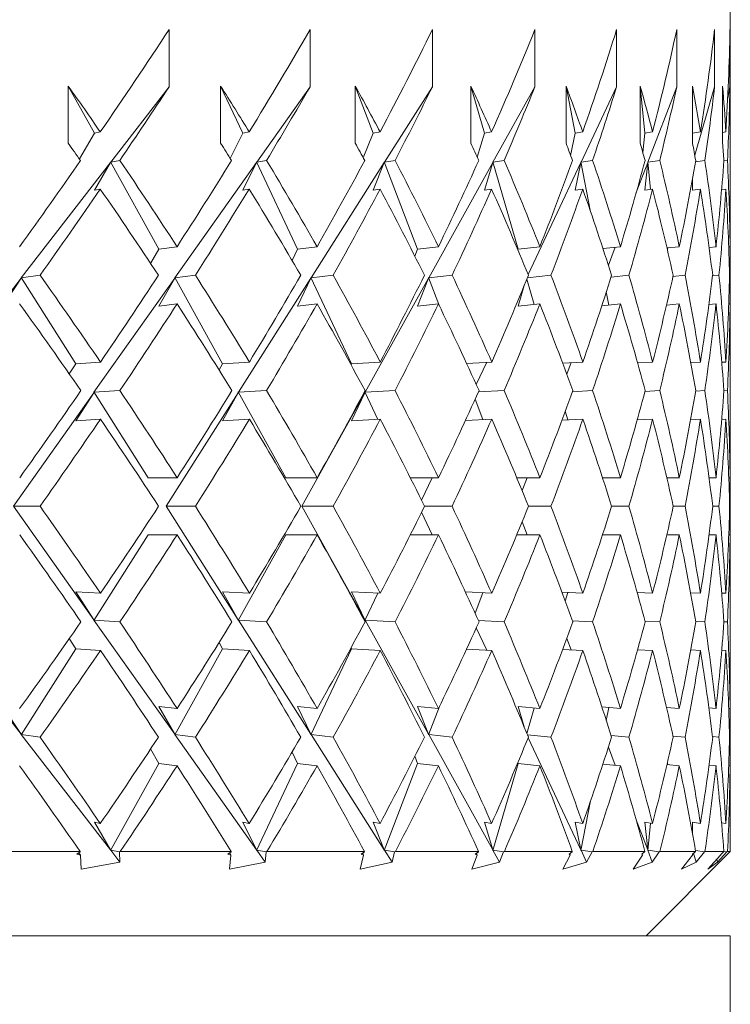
# Model space of a CAD drawing. Header units: inches. Extents: x 1.5 to 18.4, y 1.4 to 15.2.
# Tile 21 of 35: x 11.861 to 12.124, y 9.438 to 9.804. Entities that reach past the tile are written whole.
import ezdxf

# ---------------------------------------------------------------- set-up
doc = ezdxf.new("R2010")
doc.units = ezdxf.units.IN
doc.header["$MEASUREMENT"] = 0

msp = doc.modelspace()

# ---------------------------------------------------------------- linework, layer by layer
at = {"color": 7, "linetype": 'Continuous', "lineweight": 15}
for p, q in [((12.12446, 9.73011), (12.12446, 9.80757)), ((11.91618, 9.80024), (11.91618, 9.77903)), ((11.96851, 9.80024), (11.96851, 9.77903)), ((12.01392, 9.80024), (12.01392, 9.77903)), ((12.05196, 9.80024), (12.05196, 9.77903)), ((12.08228, 9.80024), (12.08228, 9.77903)), ((12.10458, 9.80024), (12.10458, 9.77903)), ((12.11864, 9.80024), (12.11864, 9.77903)), ((12.12433, 9.80024), (12.12433, 9.77903)), ((11.87874, 9.75807), (11.87874, 9.77928)), ((11.87874, 9.77928), (11.88844, 9.76181)), ((11.91618, 9.77903), (11.8945, 9.75098)), ((11.9353, 9.75807), (11.9353, 9.77928)), ((11.9353, 9.77928), (11.94354, 9.76181)), ((11.96851, 9.77903), (11.94868, 9.75098)), ((11.98526, 9.75807), (11.98526, 9.77928)), ((11.98526, 9.77928), (11.99194, 9.76181)), ((12.01392, 9.77903), (11.99612, 9.75098)), ((12.02813, 9.75807), (12.02813, 9.77928)), ((12.02813, 9.77928), (12.0332, 9.76181)), ((12.05196, 9.77903), (12.03638, 9.75098)), ((12.0635, 9.75807), (12.0635, 9.77928)), ((12.0635, 9.77928), (12.06691, 9.76181)), ((12.08228, 9.77903), (12.06906, 9.75098)), ((12.09103, 9.75807), (12.09103, 9.77928)), ((12.09103, 9.77928), (12.09274, 9.76181)), ((12.10458, 9.77903), (12.09384, 9.75098)), ((12.11046, 9.75807), (12.11046, 9.77928)), ((12.11864, 9.77903), (12.11125, 9.7536)), ((12.12159, 9.75807), (12.12159, 9.77928)), ((12.12433, 9.77903), (12.1235, 9.77481)), ((11.88844, 9.76181), (11.88286, 9.7522)), ((11.88844, 9.76181), (11.89063, 9.76225)), ((11.94354, 9.76181), (11.93888, 9.75237)), ((11.94354, 9.76181), (11.9459, 9.76225)), ((11.99194, 9.76181), (11.98825, 9.75259)), ((11.99194, 9.76181), (11.99447, 9.76225)), ((12.0332, 9.76181), (12.0305, 9.75292)), ((12.0332, 9.76181), (12.03586, 9.76225)), ((12.06691, 9.76181), (12.0652, 9.75346)), ((12.06691, 9.76181), (12.06968, 9.76225)), ((12.09274, 9.76181), (12.092, 9.75456)), ((12.09274, 9.76181), (12.0956, 9.76225)), ((12.11046, 9.76181), (12.11337, 9.76225)), ((12.12282, 9.76225), (12.12159, 9.76207)), ((11.8944, 9.75085), (11.86132, 9.70806)), ((11.88844, 9.7406), (11.8944, 9.75085)), ((11.8944, 9.7511), (11.8945, 9.75098)), ((11.8944, 9.7511), (11.8944, 9.75085)), ((11.8944, 9.7511), (11.91236, 9.71877)), ((11.89787, 9.75165), (11.8945, 9.75098)), ((11.94858, 9.75085), (11.91833, 9.70806)), ((11.94354, 9.7406), (11.94858, 9.75085)), ((11.94858, 9.7511), (11.94868, 9.75098)), ((11.94858, 9.7511), (11.94858, 9.75085)), ((11.94858, 9.7511), (11.96383, 9.71877)), ((11.95234, 9.75165), (11.94868, 9.75098)), ((11.99604, 9.75085), (11.9689, 9.70806)), ((11.99194, 9.7406), (11.99604, 9.75085)), ((11.99604, 9.7511), (11.99612, 9.75098)), ((11.99604, 9.7511), (11.99604, 9.75085)), ((11.99604, 9.7511), (12.00841, 9.71877)), ((12.00003, 9.75165), (11.99612, 9.75098)), ((12.03631, 9.75085), (12.01253, 9.70806)), ((12.0332, 9.7406), (12.03631, 9.75085)), ((12.03631, 9.7511), (12.03638, 9.75098)), ((12.03631, 9.7511), (12.03631, 9.75085)), ((12.03631, 9.7511), (12.04569, 9.71877)), ((12.0405, 9.75165), (12.03638, 9.75098)), ((12.069, 9.75085), (12.04939, 9.70927)), ((12.06691, 9.7406), (12.069, 9.75085)), ((12.069, 9.7511), (12.06906, 9.75098)), ((12.069, 9.7511), (12.069, 9.75085)), ((12.069, 9.7511), (12.0726, 9.73263)), ((12.07335, 9.75165), (12.06906, 9.75098)), ((12.09379, 9.75085), (12.08953, 9.73972)), ((12.09274, 9.7406), (12.09379, 9.75085)), ((12.09379, 9.7511), (12.09384, 9.75098)), ((12.09379, 9.7511), (12.09379, 9.75085)), ((12.09379, 9.7511), (12.09479, 9.74091)), ((12.09826, 9.75165), (12.09384, 9.75098)), ((12.115, 9.75165), (12.11152, 9.75113)), ((12.12208, 9.75145), (12.12341, 9.75165)), ((12.11046, 9.7406), (12.11046, 9.7451)), ((11.88844, 9.7406), (11.89063, 9.74103)), ((11.94354, 9.7406), (11.9459, 9.74103)), ((11.99194, 9.7406), (11.99447, 9.74103)), ((12.0332, 9.7406), (12.03586, 9.74103)), ((12.06691, 9.7406), (12.06968, 9.74103)), ((12.09274, 9.7406), (12.0956, 9.74103)), ((12.11046, 9.7406), (12.11337, 9.74103)), ((12.12282, 9.74103), (12.12123, 9.7408)), ((11.91236, 9.71877), (11.90931, 9.71338)), ((11.91236, 9.71877), (11.91911, 9.71962)), ((11.96383, 9.71877), (11.96179, 9.71452)), ((11.96383, 9.71877), (11.97109, 9.71962)), ((12.00841, 9.71877), (12.00737, 9.7161)), ((12.00841, 9.71877), (12.01612, 9.71962)), ((12.04569, 9.71877), (12.0456, 9.71845)), ((12.04569, 9.71877), (12.05376, 9.71962)), ((12.07718, 9.71896), (12.08366, 9.71962)), ((12.08177, 9.71943), (12.0792, 9.71272)), ((12.10096, 9.71917), (12.10553, 9.71962)), ((12.10127, 9.7192), (12.10109, 9.71859)), ((12.11657, 9.71937), (12.11915, 9.71962)), ((12.12439, 9.71962), (12.12388, 9.71957)), ((11.86122, 9.70793), (11.82846, 9.66556)), ((11.85451, 9.69756), (11.86122, 9.70793)), ((11.86122, 9.70819), (11.86132, 9.70806)), ((11.86122, 9.70819), (11.86122, 9.70793)), ((11.86122, 9.70819), (11.88152, 9.67619)), ((11.86826, 9.70902), (11.86132, 9.70806)), ((11.91824, 9.70793), (11.88827, 9.66556)), ((11.91236, 9.69756), (11.91824, 9.70793)), ((11.91824, 9.70819), (11.91833, 9.70806)), ((11.91824, 9.70819), (11.91824, 9.70793)), ((11.91824, 9.70819), (11.93601, 9.67619)), ((11.92592, 9.70902), (11.91833, 9.70806)), ((11.96882, 9.70793), (11.94193, 9.66556)), ((11.96383, 9.69756), (11.96882, 9.70793)), ((11.96882, 9.70819), (11.9689, 9.70806)), ((11.96882, 9.70819), (11.96882, 9.70793)), ((11.96882, 9.70819), (11.9839, 9.67619)), ((11.97706, 9.70902), (11.9689, 9.70806)), ((12.01246, 9.70793), (11.98892, 9.66556)), ((12.00841, 9.69756), (12.01246, 9.70793)), ((12.01246, 9.70819), (12.01253, 9.70806)), ((12.01246, 9.70819), (12.01246, 9.70793)), ((12.01246, 9.70819), (12.01654, 9.69755)), ((12.0212, 9.70902), (12.01253, 9.70806)), ((12.04894, 9.7076), (12.05167, 9.69819)), ((12.0579, 9.70902), (12.04914, 9.7081)), ((12.08682, 9.70902), (12.08018, 9.70834)), ((12.10767, 9.70902), (12.10316, 9.70857)), ((12.12025, 9.70902), (12.11788, 9.70879)), ((12.1242, 9.709), (12.12446, 9.70902)), ((12.04569, 9.69756), (12.04796, 9.70521)), ((12.07842, 9.70281), (12.07936, 9.69797)), ((11.91236, 9.69756), (11.91911, 9.69841)), ((11.96383, 9.69756), (11.97109, 9.69841)), ((12.00841, 9.69756), (12.01612, 9.69841)), ((12.04569, 9.69756), (12.05376, 9.69841)), ((12.07677, 9.69771), (12.08366, 9.69841)), ((12.10076, 9.69794), (12.10553, 9.69841)), ((12.11652, 9.69815), (12.11915, 9.69841)), ((12.12439, 9.69841), (12.12388, 9.69836)), ((12.12446, 9.64435), (12.12446, 9.68794)), ((11.88152, 9.67619), (11.89069, 9.6768)), ((11.93601, 9.67619), (11.94596, 9.6768)), ((11.9839, 9.67619), (11.99452, 9.6768)), ((12.02658, 9.67629), (12.0359, 9.6768)), ((12.03404, 9.6767), (12.03016, 9.66846)), ((12.06221, 9.67641), (12.06971, 9.6768)), ((12.09004, 9.67651), (12.09562, 9.6768)), ((12.10979, 9.67662), (12.11338, 9.6768)), ((12.12127, 9.67672), (12.12282, 9.6768)), ((11.88152, 9.67619), (11.8791, 9.6724)), ((11.93601, 9.67619), (11.93472, 9.67386)), ((11.9839, 9.67619), (11.9837, 9.67578)), ((12.06537, 9.67657), (12.06373, 9.6723)), ((11.88818, 9.66568), (11.88827, 9.66556)), ((11.88818, 9.66568), (11.88818, 9.66543)), ((11.88818, 9.66568), (11.90837, 9.63387)), ((11.89787, 9.66619), (11.88827, 9.66556)), ((11.94185, 9.66568), (11.94193, 9.66556)), ((11.94185, 9.66568), (11.94185, 9.66543)), ((11.94185, 9.66568), (11.95953, 9.63387)), ((11.95234, 9.66619), (11.94193, 9.66556)), ((11.98885, 9.66568), (11.98892, 9.66556)), ((11.98885, 9.66568), (11.98885, 9.66543)), ((11.98885, 9.66568), (11.99364, 9.65553)), ((12.00003, 9.66619), (11.98892, 9.66556)), ((12.0405, 9.66619), (12.03096, 9.66568)), ((12.07335, 9.66619), (12.06582, 9.6658)), ((12.09826, 9.66619), (12.09279, 9.66592)), ((12.115, 9.66619), (12.11161, 9.66603)), ((12.12341, 9.66619), (12.12211, 9.66613)), ((11.88818, 9.66543), (11.85836, 9.62326)), ((11.88152, 9.65498), (11.88818, 9.66543)), ((11.94185, 9.66543), (11.9151, 9.62326)), ((11.93601, 9.65498), (11.94185, 9.66543)), ((11.98885, 9.66543), (11.96542, 9.62326)), ((11.9839, 9.65498), (11.98885, 9.66543)), ((12.02976, 9.663), (12.03266, 9.65541)), ((12.06318, 9.65854), (12.06412, 9.65529)), ((11.88152, 9.65498), (11.89069, 9.65558)), ((11.93601, 9.65498), (11.94596, 9.65558)), ((11.9839, 9.65498), (11.99452, 9.65558)), ((12.02613, 9.65505), (12.0359, 9.65558)), ((12.06193, 9.65518), (12.06971, 9.65558)), ((12.08989, 9.65529), (12.09562, 9.65558)), ((12.10973, 9.6554), (12.11338, 9.65558)), ((12.12127, 9.65551), (12.12282, 9.65558)), ((11.90837, 9.63387), (11.91914, 9.63387)), ((11.95953, 9.63387), (11.97112, 9.63387)), ((12.00569, 9.63387), (12.01614, 9.63387)), ((12.01385, 9.63387), (12.00989, 9.62546)), ((12.04519, 9.63387), (12.05378, 9.63387)), ((12.04902, 9.63387), (12.04718, 9.62905)), ((12.07703, 9.63387), (12.08368, 9.63387)), ((12.1009, 9.63387), (12.10554, 9.63387)), ((12.11656, 9.63387), (12.11915, 9.63387)), ((12.12388, 9.63387), (12.12439, 9.63387)), ((11.85836, 9.62326), (11.88818, 9.58109)), ((11.85836, 9.62326), (11.86826, 9.62326)), ((11.9151, 9.62326), (11.94185, 9.58109)), ((11.9151, 9.62326), (11.92592, 9.62326)), ((11.96542, 9.62326), (11.98885, 9.58109)), ((11.96542, 9.62326), (11.97706, 9.62326)), ((12.01097, 9.62326), (12.0212, 9.62326)), ((12.04955, 9.62326), (12.0579, 9.62326)), ((12.08041, 9.62326), (12.08682, 9.62326)), ((12.10328, 9.62326), (12.10767, 9.62326)), ((12.11792, 9.62326), (12.12025, 9.62326)), ((12.1242, 9.62326), (12.12446, 9.62326)), ((12.00989, 9.62106), (12.01385, 9.61265)), ((12.04718, 9.61747), (12.04902, 9.61265)), ((11.90837, 9.61265), (11.88818, 9.58084)), ((11.90837, 9.61265), (11.91914, 9.61265)), ((11.95953, 9.61265), (11.94185, 9.58084)), ((11.95953, 9.61265), (11.97112, 9.61265)), ((12.00569, 9.61265), (12.01614, 9.61265)), ((12.04519, 9.61265), (12.05378, 9.61265)), ((12.07703, 9.61265), (12.08368, 9.61265)), ((12.1009, 9.61265), (12.10554, 9.61265)), ((12.11656, 9.61265), (12.11915, 9.61265)), ((12.12388, 9.61265), (12.12439, 9.61265)), ((12.12446, 9.55858), (12.12446, 9.60217)), ((11.89069, 9.59094), (11.88152, 9.59154)), ((11.88818, 9.58109), (11.88152, 9.59154)), ((11.94596, 9.59094), (11.93601, 9.59154)), ((11.94185, 9.58109), (11.93601, 9.59154)), ((11.99452, 9.59094), (11.9839, 9.59154)), ((11.98885, 9.58109), (11.9839, 9.59154)), ((11.99364, 9.59099), (11.98885, 9.58084)), ((12.0359, 9.59094), (12.02613, 9.59147)), ((12.03266, 9.59111), (12.02976, 9.58352)), ((12.06971, 9.59094), (12.06193, 9.59134)), ((12.06412, 9.59123), (12.06318, 9.58798)), ((12.09562, 9.59094), (12.08989, 9.59122)), ((12.11338, 9.59094), (12.10973, 9.59112)), ((12.12282, 9.59094), (12.12127, 9.59101)), ((11.82846, 9.58096), (11.86122, 9.53858)), ((11.88818, 9.58109), (11.88818, 9.58084)), ((11.88827, 9.58096), (11.88818, 9.58084)), ((11.88827, 9.58096), (11.91824, 9.53858)), ((11.88827, 9.58096), (11.89787, 9.58033)), ((11.94185, 9.58109), (11.94185, 9.58084)), ((11.94193, 9.58096), (11.94185, 9.58084)), ((11.94193, 9.58096), (11.96882, 9.53858)), ((11.94193, 9.58096), (11.95234, 9.58033)), ((11.98885, 9.58109), (11.98885, 9.58084)), ((11.98892, 9.58096), (11.98885, 9.58084)), ((11.98892, 9.58096), (12.01246, 9.53858)), ((11.98892, 9.58096), (12.00003, 9.58033)), ((12.03016, 9.57806), (12.03404, 9.56982)), ((12.03096, 9.58084), (12.0405, 9.58033)), ((12.06582, 9.58072), (12.07335, 9.58033)), ((12.09279, 9.5806), (12.09826, 9.58033)), ((12.11161, 9.58049), (12.115, 9.58033)), ((12.12211, 9.58039), (12.12341, 9.58033)), ((11.8791, 9.57412), (11.88152, 9.57033)), ((11.93472, 9.57266), (11.93601, 9.57033)), ((11.9837, 9.57074), (11.9839, 9.57033)), ((12.06373, 9.57422), (12.06537, 9.56995)), ((11.88152, 9.57033), (11.86122, 9.53833)), ((11.89069, 9.56972), (11.88152, 9.57033)), ((11.93601, 9.57033), (11.91824, 9.53833)), ((11.94596, 9.56972), (11.93601, 9.57033)), ((11.9839, 9.57033), (11.96882, 9.53833)), ((11.99452, 9.56972), (11.9839, 9.57033)), ((12.0359, 9.56972), (12.02658, 9.57023)), ((12.06971, 9.56972), (12.06221, 9.57011)), ((12.09562, 9.56972), (12.09004, 9.57)), ((12.11338, 9.56972), (12.10979, 9.5699)), ((12.12282, 9.56972), (12.12127, 9.5698)), ((11.86122, 9.53858), (11.85451, 9.54896)), ((11.91911, 9.54811), (11.91236, 9.54896)), ((11.91824, 9.53858), (11.91236, 9.54896)), ((11.97109, 9.54811), (11.96383, 9.54896)), ((11.96882, 9.53858), (11.96383, 9.54896)), ((12.01612, 9.54811), (12.00841, 9.54896)), ((12.01246, 9.53858), (12.00841, 9.54896)), ((12.01654, 9.54897), (12.01246, 9.53833)), ((12.05376, 9.54811), (12.04569, 9.54896)), ((12.04796, 9.54131), (12.04569, 9.54896)), ((12.08366, 9.54811), (12.07677, 9.54881)), ((12.05167, 9.54833), (12.04894, 9.53892)), ((12.07936, 9.54855), (12.07842, 9.54371)), ((12.10553, 9.54811), (12.10076, 9.54858)), ((12.11915, 9.54811), (12.11652, 9.54837)), ((12.12388, 9.54816), (12.12439, 9.54811)), ((11.86122, 9.53858), (11.86122, 9.53833)), ((11.86132, 9.53846), (11.86122, 9.53833)), ((11.86132, 9.53846), (11.8944, 9.49567)), ((11.86132, 9.53846), (11.86826, 9.53749)), ((11.91824, 9.53858), (11.91824, 9.53833)), ((11.91833, 9.53846), (11.91824, 9.53833)), ((11.91833, 9.53846), (11.94858, 9.49567)), ((11.91833, 9.53846), (11.92592, 9.53749)), ((11.96882, 9.53858), (11.96882, 9.53833)), ((11.9689, 9.53846), (11.96882, 9.53833)), ((11.9689, 9.53846), (11.99604, 9.49567)), ((11.9689, 9.53846), (11.97706, 9.53749)), ((12.01246, 9.53858), (12.01246, 9.53833)), ((12.01253, 9.53846), (12.01246, 9.53833)), ((12.01253, 9.53846), (12.03631, 9.49567)), ((12.01253, 9.53846), (12.0212, 9.53749)), ((12.04914, 9.53842), (12.0579, 9.53749)), ((12.08018, 9.53817), (12.08682, 9.53749)), ((12.10316, 9.53794), (12.10767, 9.53749)), ((12.11788, 9.53773), (12.12025, 9.53749)), ((12.04939, 9.53725), (12.069, 9.49567)), ((12.12446, 9.53749), (12.1242, 9.53752)), ((11.90931, 9.53314), (11.91236, 9.52775)), ((11.96179, 9.53199), (11.96383, 9.52775)), ((12.00737, 9.53042), (12.00841, 9.52775)), ((12.0792, 9.5338), (12.08177, 9.52709)), ((11.91236, 9.52775), (11.8944, 9.49542)), ((11.91911, 9.52689), (11.91236, 9.52775)), ((11.96383, 9.52775), (11.94858, 9.49542)), ((11.97109, 9.52689), (11.96383, 9.52775)), ((12.00841, 9.52775), (11.99604, 9.49542)), ((12.01612, 9.52689), (12.00841, 9.52775)), ((12.04569, 9.52775), (12.03631, 9.49542)), ((12.0456, 9.52807), (12.04569, 9.52775)), ((12.05376, 9.52689), (12.04569, 9.52775)), ((12.08366, 9.52689), (12.07718, 9.52756)), ((12.10553, 9.52689), (12.10096, 9.52735)), ((12.10109, 9.52793), (12.10127, 9.52732)), ((12.11915, 9.52689), (12.11657, 9.52715)), ((12.12388, 9.52694), (12.12439, 9.52689)), ((12.12446, 9.49507), (12.12446, 9.51641)), ((12.0726, 9.51389), (12.069, 9.49542)), ((11.89063, 9.50549), (11.88844, 9.50592)), ((11.8944, 9.49567), (11.88844, 9.50592)), ((11.9459, 9.50549), (11.94354, 9.50592)), ((11.94858, 9.49567), (11.94354, 9.50592)), ((11.99447, 9.50549), (11.99194, 9.50592)), ((11.99604, 9.49567), (11.99194, 9.50592)), ((12.03586, 9.50549), (12.0332, 9.50592)), ((12.03631, 9.49567), (12.0332, 9.50592)), ((12.06968, 9.50549), (12.06691, 9.50592)), ((12.069, 9.49567), (12.06691, 9.50592)), ((12.08953, 9.5068), (12.09379, 9.49567)), ((12.0956, 9.50549), (12.09274, 9.50592)), ((12.09379, 9.49567), (12.09274, 9.50592)), ((12.09479, 9.50561), (12.09379, 9.49542)), ((12.11337, 9.50549), (12.11046, 9.50592)), ((12.11046, 9.50142), (12.11046, 9.50592)), ((12.12123, 9.50572), (12.12282, 9.50549)), ((11.83732, 9.49507), (11.88316, 9.49507)), ((11.88187, 9.49409), (11.88317, 9.49493)), ((11.88187, 9.49409), (11.88324, 9.49367)), ((11.88269, 9.49462), (11.88324, 9.49367)), ((11.88317, 9.49493), (11.88316, 9.49507)), ((11.8944, 9.49567), (11.8944, 9.49542)), ((11.8945, 9.49554), (11.8944, 9.49542)), ((11.8945, 9.49554), (11.89787, 9.49117)), ((11.8945, 9.49554), (11.89774, 9.4949)), ((11.89801, 9.49507), (11.89774, 9.4949)), ((11.89774, 9.4949), (11.89787, 9.49117)), ((11.89801, 9.49507), (11.93925, 9.49507)), ((11.93796, 9.49409), (11.93924, 9.49493)), ((11.93796, 9.49409), (11.93912, 9.49367)), ((11.93868, 9.49456), (11.93912, 9.49367)), ((11.93924, 9.49493), (11.93925, 9.49507)), ((11.94858, 9.49567), (11.94858, 9.49542)), ((11.94868, 9.49554), (11.94858, 9.49542)), ((11.94868, 9.49554), (11.95177, 9.49117)), ((11.94868, 9.49554), (11.9522, 9.4949)), ((11.9522, 9.4949), (11.95177, 9.49117)), ((11.95246, 9.49507), (11.9522, 9.4949)), ((11.95246, 9.49507), (11.9887, 9.49507)), ((11.98741, 9.49409), (11.98866, 9.49493)), ((11.98741, 9.49409), (11.98836, 9.49367)), ((11.98802, 9.4945), (11.98836, 9.49367)), ((11.98866, 9.49493), (11.9887, 9.49507)), ((11.99604, 9.49567), (11.99604, 9.49542)), ((11.99612, 9.49554), (11.99604, 9.49542)), ((11.99612, 9.49554), (11.9989, 9.49117)), ((11.99612, 9.49554), (11.99988, 9.4949)), ((11.99988, 9.4949), (11.9989, 9.49117)), ((12.00014, 9.49507), (11.99988, 9.4949)), ((12.00014, 9.49507), (12.03102, 9.49507)), ((12.02976, 9.49409), (12.03097, 9.49493)), ((12.02976, 9.49409), (12.03048, 9.49367)), ((12.03025, 9.49443), (12.03048, 9.49367)), ((12.03097, 9.49493), (12.03102, 9.49507)), ((12.03631, 9.49567), (12.03631, 9.49542)), ((12.03638, 9.49554), (12.03631, 9.49542)), ((12.03638, 9.49554), (12.03881, 9.49117)), ((12.03638, 9.49554), (12.04034, 9.4949)), ((12.04034, 9.4949), (12.03881, 9.49117)), ((12.04059, 9.49507), (12.04034, 9.4949)), ((12.04059, 9.49507), (12.06582, 9.49507)), ((12.0646, 9.49409), (12.06574, 9.49493)), ((12.0646, 9.49409), (12.06508, 9.49367)), ((12.06494, 9.49434), (12.06508, 9.49367)), ((12.06574, 9.49493), (12.06582, 9.49507)), ((12.069, 9.49567), (12.069, 9.49542)), ((12.06906, 9.49554), (12.069, 9.49542)), ((12.06906, 9.49554), (12.07112, 9.49117)), ((12.06906, 9.49554), (12.07318, 9.4949)), ((12.07318, 9.4949), (12.07112, 9.49117)), ((12.07342, 9.49507), (12.07318, 9.4949)), ((12.07342, 9.49507), (12.09276, 9.49507)), ((12.09158, 9.49409), (12.09266, 9.49493)), ((12.09158, 9.49409), (12.09182, 9.49367)), ((12.09177, 9.49423), (12.09182, 9.49367)), ((12.09266, 9.49493), (12.09276, 9.49507)), ((12.09321, 9.46382), (12.12446, 9.49507)), ((12.09379, 9.49567), (12.09379, 9.49542)), ((12.09384, 9.49554), (12.09379, 9.49542)), ((12.09384, 9.49554), (12.09551, 9.49117)), ((12.09384, 9.49554), (12.09809, 9.4949)), ((12.09809, 9.4949), (12.09551, 9.49117)), ((12.09831, 9.49507), (12.09809, 9.4949)), ((12.09831, 9.49507), (12.11157, 9.49507)), ((12.11046, 9.49409), (12.11146, 9.49493)), ((12.11046, 9.49409), (12.11046, 9.49367)), ((12.11082, 9.4944), (12.11176, 9.49117)), ((12.11146, 9.49493), (12.11157, 9.49507)), ((12.11152, 9.49539), (12.11483, 9.4949)), ((12.11483, 9.4949), (12.11176, 9.49117)), ((12.11503, 9.49507), (12.11483, 9.4949)), ((12.11503, 9.49507), (12.12208, 9.49507)), ((12.12323, 9.4949), (12.11971, 9.49117)), ((12.12104, 9.49409), (12.1208, 9.49367)), ((12.12104, 9.49409), (12.12195, 9.49493)), ((12.12195, 9.49493), (12.12208, 9.49507)), ((12.12323, 9.4949), (12.12208, 9.49507)), ((12.12342, 9.49507), (12.12323, 9.4949)), ((12.12342, 9.49507), (12.12446, 9.49507)), ((11.88351, 9.48854), (11.88324, 9.49367)), ((11.88351, 9.48854), (11.89787, 9.49117)), ((11.93862, 9.48854), (11.93912, 9.49367)), ((11.93862, 9.48854), (11.95177, 9.49117)), ((11.9871, 9.48854), (11.98836, 9.49367)), ((11.9871, 9.48854), (11.9989, 9.49117)), ((12.02848, 9.48854), (12.03048, 9.49367)), ((12.02848, 9.48854), (12.03881, 9.49117)), ((12.06236, 9.48854), (12.06508, 9.49367)), ((12.06236, 9.48854), (12.07112, 9.49117)), ((12.0884, 9.48854), (12.09182, 9.49367)), ((12.0884, 9.48854), (12.09551, 9.49117)), ((12.10637, 9.48854), (12.11046, 9.49367)), ((12.10637, 9.48854), (12.11176, 9.49117)), ((12.11608, 9.48854), (12.1208, 9.49367)), ((12.11608, 9.48854), (12.11971, 9.49117)), ((12.11949, 9.49225), (12.11971, 9.49117)), ((12.12446, 9.46382), (10.63074, 9.46382)), ((12.12446, 7.96382), (12.12446, 9.46382))]:
    msp.add_line(p, q, dxfattribs=at)
for centre, start, end in [((11.24946, 9.62339), 9.13128, 10.2631), ((11.24946, 9.60217), 9.83353, 10.2631), ((11.24946, 9.62339), 6.3146, 8.42914), ((11.24946, 9.60217), 7.0126, 9.13128), ((11.24946, 9.62339), 3.4996, 5.61669), ((11.24946, 9.60217), 4.19509, 6.3146), ((11.24946, 9.62339), 0.68627, 2.80422), ((11.24946, 9.60217), 1.38092, 3.4996), ((11.24946, 9.64435), 359.31373, 0), ((11.24946, 9.62313), 0.00827, 0.70282), ((11.24946, 9.64435), 356.5004, 358.61908), ((11.24946, 9.62339), 359.29718, 359.99173), ((11.24946, 9.62313), 357.19578, 359.31373), ((11.24946, 9.60217), 0, 0.68627), ((11.24946, 9.64435), 353.6854, 355.80491), ((11.24946, 9.62313), 354.38331, 356.5004), ((11.24946, 9.64435), 350.86872, 352.9874), ((11.24946, 9.62313), 351.5844, 353.6854)]:
    msp.add_arc(centre, 0.875, start, end, dxfattribs=at)
for centre, major_axis, ratio, start_param, end_param in [((11.24946, 9.64435), (0.82385, 0.82385), 0.357806, 5.191154, 5.235125), ((11.24946, 9.64435), (0.80839, 0.80839), 0.414214, 5.240241, 5.284213), ((11.24946, 9.64435), (0.79099, 0.79099), 0.472965, 5.289329, 5.3333), ((11.24946, 9.64435), (0.77168, 0.77168), 0.534511, 5.338416, 5.382388), ((11.24946, 9.64435), (0.75051, 0.75051), 0.599377, 5.387504, 5.431475), ((11.24946, 9.64435), (0.72754, 0.72754), 0.668179, 5.436591, 5.480562), ((11.24946, 9.64435), (0.70281, 0.70281), 0.741651, 5.485678, 5.52965), ((11.24946, 9.64435), (0.67638, 0.67638), 0.820679, 5.534766, 5.578737), ((11.24946, 9.62339), (0.77168, -0.77168), 0.534511, 1.239293, 1.259047), ((11.24946, 9.62313), (0.82385, 0.82385), 0.357806, 5.203409, 5.235125), ((11.24946, 9.62339), (0.75051, -0.75051), 0.599377, 1.190206, 1.20996), ((11.24946, 9.62313), (0.80839, 0.80839), 0.414214, 5.252496, 5.284213), ((11.24946, 9.62339), (0.72754, -0.72754), 0.668179, 1.141119, 1.160873), ((11.24946, 9.62313), (0.79099, 0.79099), 0.472965, 5.301584, 5.3333), ((11.24946, 9.62339), (0.70281, -0.70281), 0.741651, 1.092031, 1.111785), ((11.24946, 9.62313), (0.77168, 0.77168), 0.534511, 5.350671, 5.382388), ((11.24946, 9.62339), (0.67638, -0.67638), 0.820679, 1.042944, 1.062698), ((11.24946, 9.62313), (0.75051, 0.75051), 0.599377, 5.399758, 5.431475), ((11.24946, 9.62339), (0.64833, -0.64833), 0.906347, 0.993857, 1.01361), ((11.24946, 9.62313), (0.72754, 0.72754), 0.668179, 5.448846, 5.480562), ((11.24946, 9.62313), (0.70281, 0.70281), 0.741651, 5.497933, 5.52965), ((11.24946, 9.62339), (0.64833, 0.64833), 0.906347, 5.608071, 5.627825), ((11.24946, 9.62313), (0.67638, 0.67638), 0.820679, 5.54702, 5.578737), ((11.24946, 9.60217), (0.77168, -0.77168), 0.534511, 1.25155, 1.259047), ((11.24946, 9.60217), (0.75051, -0.75051), 0.599377, 1.202463, 1.20996), ((11.24946, 9.60217), (0.72754, -0.72754), 0.668179, 1.153375, 1.160873), ((11.24946, 9.60217), (0.70281, -0.70281), 0.741651, 1.104288, 1.111785), ((11.24946, 9.60217), (0.67638, -0.67638), 0.820679, 1.0552, 1.062698), ((11.24946, 9.60217), (0.64833, -0.64833), 0.906347, 1.006113, 1.01361), ((11.24946, 9.60217), (0.64833, 0.64833), 0.906347, 5.620327, 5.627825), ((11.24946, 9.64435), (0.82385, 0.82385), 0.357806, 5.14214, 5.178897), ((11.24946, 9.62339), (0.77168, -0.77168), 0.534511, 1.190133, 1.227039), ((11.24946, 9.64435), (0.80839, 0.80839), 0.414214, 5.191227, 5.227985), ((11.24946, 9.62339), (0.75051, -0.75051), 0.599377, 1.141046, 1.177951), ((11.24946, 9.64435), (0.79099, 0.79099), 0.472965, 5.240315, 5.277072), ((11.24946, 9.62339), (0.72754, -0.72754), 0.668179, 1.091958, 1.128864), ((11.24946, 9.64435), (0.77168, 0.77168), 0.534511, 5.289402, 5.32616), ((11.24946, 9.62339), (0.70281, -0.70281), 0.741651, 1.042871, 1.079777), ((11.24946, 9.64435), (0.75051, 0.75051), 0.599377, 5.338489, 5.375247), ((11.24946, 9.62339), (0.67638, -0.67638), 0.820679, 0.993783, 1.030689), ((11.24946, 9.64435), (0.72754, 0.72754), 0.668179, 5.387577, 5.424334), ((11.24946, 9.62339), (0.64833, -0.64833), 0.906347, 0.944696, 0.981602), ((11.24946, 9.64435), (0.70281, 0.70281), 0.741651, 5.436664, 5.473422), ((11.24946, 9.64435), (0.67638, 0.67638), 0.820679, 5.485751, 5.522509), ((11.24946, 9.62339), (0.64833, 0.64833), 0.906347, 5.55891, 5.595816), ((11.24946, 9.62313), (0.82385, 0.82385), 0.357806, 5.154321, 5.191154), ((11.24946, 9.60217), (0.77168, -0.77168), 0.534511, 1.202316, 1.239293), ((11.24946, 9.62313), (0.80839, 0.80839), 0.414214, 5.203408, 5.240241), ((11.24946, 9.60217), (0.75051, -0.75051), 0.599377, 1.153228, 1.190206), ((11.24946, 9.62313), (0.79099, 0.79099), 0.472965, 5.252495, 5.289329), ((11.24946, 9.60217), (0.72754, -0.72754), 0.668179, 1.104141, 1.141119), ((11.24946, 9.62313), (0.77168, 0.77168), 0.534511, 5.301583, 5.338416), ((11.24946, 9.60217), (0.70281, -0.70281), 0.741651, 1.055053, 1.092031), ((11.24946, 9.62313), (0.75051, 0.75051), 0.599377, 5.35067, 5.387504), ((11.24946, 9.60217), (0.67638, -0.67638), 0.820679, 1.005966, 1.042944), ((11.24946, 9.62313), (0.72754, 0.72754), 0.668179, 5.399757, 5.436591), ((11.24946, 9.60217), (0.64833, -0.64833), 0.906347, 0.956879, 0.993857), ((11.24946, 9.62313), (0.70281, 0.70281), 0.741651, 5.448845, 5.485678), ((11.24946, 9.62313), (0.67638, 0.67638), 0.820679, 5.497932, 5.534766), ((11.24946, 9.60217), (0.64833, 0.64833), 0.906347, 5.571093, 5.608071), ((11.24946, 9.64435), (0.64833, 0.64833), 0.906347, 5.534839, 5.546875), ((11.24946, 9.62313), (0.64833, 0.64833), 0.906347, 5.54702, 5.5592), ((11.24946, 9.62339), (0.79099, -0.79099), 0.472965, 1.190089, 1.22704), ((11.24946, 9.64435), (0.80839, 0.80839), 0.414214, 5.142183, 5.179045), ((11.24946, 9.62339), (0.77168, -0.77168), 0.534511, 1.141002, 1.177952), ((11.24946, 9.64435), (0.79099, 0.79099), 0.472965, 5.191271, 5.228132), ((11.24946, 9.62339), (0.75051, -0.75051), 0.599377, 1.091915, 1.128865), ((11.24946, 9.64435), (0.77168, 0.77168), 0.534511, 5.240358, 5.277219), ((11.24946, 9.62339), (0.72754, -0.72754), 0.668179, 1.042827, 1.079777), ((11.24946, 9.64435), (0.75051, 0.75051), 0.599377, 5.289445, 5.326307), ((11.24946, 9.62339), (0.70281, -0.70281), 0.741651, 0.99374, 1.03069), ((11.24946, 9.64435), (0.72754, 0.72754), 0.668179, 5.338533, 5.375394), ((11.24946, 9.62339), (0.67638, -0.67638), 0.820679, 0.944653, 0.981603), ((11.24946, 9.64435), (0.70281, 0.70281), 0.741651, 5.38762, 5.424481), ((11.24946, 9.62339), (0.64833, -0.64833), 0.906347, 0.895565, 0.932515), ((11.24946, 9.64435), (0.67638, 0.67638), 0.820679, 5.436708, 5.473569), ((11.24946, 9.64435), (0.64833, 0.64833), 0.906347, 5.485795, 5.522656), ((11.24946, 9.62339), (0.64833, 0.64833), 0.906347, 5.534549, 5.546729), ((11.24946, 9.60217), (0.79099, -0.79099), 0.472965, 1.202228, 1.23922), ((11.24946, 9.62313), (0.80839, 0.80839), 0.414214, 5.15432, 5.191227), ((11.24946, 9.60217), (0.77168, -0.77168), 0.534511, 1.153141, 1.190133), ((11.24946, 9.62313), (0.79099, 0.79099), 0.472965, 5.203407, 5.240315), ((11.24946, 9.60217), (0.75051, -0.75051), 0.599377, 1.104053, 1.141046), ((11.24946, 9.62313), (0.77168, 0.77168), 0.534511, 5.252495, 5.289402), ((11.24946, 9.60217), (0.72754, -0.72754), 0.668179, 1.054966, 1.091958), ((11.24946, 9.62313), (0.75051, 0.75051), 0.599377, 5.301582, 5.338489), ((11.24946, 9.60217), (0.70281, -0.70281), 0.741651, 1.005878, 1.042871), ((11.24946, 9.62313), (0.72754, 0.72754), 0.668179, 5.35067, 5.387577), ((11.24946, 9.60217), (0.67638, -0.67638), 0.820679, 0.956791, 0.993783), ((11.24946, 9.62313), (0.70281, 0.70281), 0.741651, 5.399757, 5.436664), ((11.24946, 9.60217), (0.64833, -0.64833), 0.906347, 0.907704, 0.944696), ((11.24946, 9.62313), (0.67638, 0.67638), 0.820679, 5.448844, 5.485751), ((11.24946, 9.62313), (0.64833, 0.64833), 0.906347, 5.497932, 5.534839), ((11.24946, 9.60217), (0.64833, 0.64833), 0.906347, 5.546875, 5.55891), ((11.24946, 9.64435), (0.80839, 0.80839), 0.414214, 5.09311, 5.130045), ((11.24946, 9.62339), (0.79099, -0.79099), 0.472965, 1.140988, 1.177953), ((11.24946, 9.64435), (0.79099, 0.79099), 0.472965, 5.142198, 5.179132), ((11.24946, 9.62339), (0.77168, -0.77168), 0.534511, 1.0919, 1.128865), ((11.24946, 9.64435), (0.77168, 0.77168), 0.534511, 5.191285, 5.22822), ((11.24946, 9.62339), (0.75051, -0.75051), 0.599377, 1.042813, 1.079778), ((11.24946, 9.64435), (0.75051, 0.75051), 0.599377, 5.240372, 5.277307), ((11.24946, 9.62339), (0.72754, -0.72754), 0.668179, 0.993725, 1.030691), ((11.24946, 9.64435), (0.72754, 0.72754), 0.668179, 5.28946, 5.326394), ((11.24946, 9.62339), (0.70281, -0.70281), 0.741651, 0.944638, 0.981603), ((11.24946, 9.64435), (0.70281, 0.70281), 0.741651, 5.338547, 5.375482), ((11.24946, 9.62339), (0.67638, -0.67638), 0.820679, 0.895551, 0.932516), ((11.24946, 9.64435), (0.67638, 0.67638), 0.820679, 5.387635, 5.424569), ((11.24946, 9.62339), (0.64833, -0.64833), 0.906347, 0.846463, 0.883428), ((11.24946, 9.64435), (0.64833, 0.64833), 0.906347, 5.436722, 5.473656), ((11.24946, 9.62313), (0.80839, 0.80839), 0.414214, 5.105232, 5.142183), ((11.24946, 9.60217), (0.79099, -0.79099), 0.472965, 1.153111, 1.190089), ((11.24946, 9.62313), (0.79099, 0.79099), 0.472965, 5.15432, 5.191271), ((11.24946, 9.60217), (0.77168, -0.77168), 0.534511, 1.104024, 1.141002), ((11.24946, 9.62313), (0.77168, 0.77168), 0.534511, 5.203407, 5.240358), ((11.24946, 9.60217), (0.75051, -0.75051), 0.599377, 1.054937, 1.091915), ((11.24946, 9.62313), (0.75051, 0.75051), 0.599377, 5.252495, 5.289445), ((11.24946, 9.60217), (0.72754, -0.72754), 0.668179, 1.005849, 1.042827), ((11.24946, 9.62313), (0.72754, 0.72754), 0.668179, 5.301582, 5.338533), ((11.24946, 9.60217), (0.70281, -0.70281), 0.741651, 0.956762, 0.99374), ((11.24946, 9.62313), (0.70281, 0.70281), 0.741651, 5.350669, 5.38762), ((11.24946, 9.60217), (0.67638, -0.67638), 0.820679, 0.907675, 0.944653), ((11.24946, 9.62313), (0.67638, 0.67638), 0.820679, 5.399757, 5.436708), ((11.24946, 9.60217), (0.64833, -0.64833), 0.906347, 0.858587, 0.895565), ((11.24946, 9.62313), (0.64833, 0.64833), 0.906347, 5.448844, 5.485795), ((11.24946, 9.62339), (0.80839, -0.80839), 0.414214, 1.141002, 1.177953), ((11.24946, 9.64435), (0.79099, 0.79099), 0.472965, 5.093096, 5.130074), ((11.24946, 9.62339), (0.79099, -0.79099), 0.472965, 1.091915, 1.128865), ((11.24946, 9.64435), (0.77168, 0.77168), 0.534511, 5.142183, 5.179161), ((11.24946, 9.62339), (0.77168, -0.77168), 0.534511, 1.042827, 1.079778), ((11.24946, 9.64435), (0.75051, 0.75051), 0.599377, 5.191271, 5.228249), ((11.24946, 9.62339), (0.75051, -0.75051), 0.599377, 0.99374, 1.030691), ((11.24946, 9.64435), (0.72754, 0.72754), 0.668179, 5.240358, 5.277336), ((11.24946, 9.62339), (0.72754, -0.72754), 0.668179, 0.944653, 0.981603), ((11.24946, 9.64435), (0.70281, 0.70281), 0.741651, 5.289445, 5.326423), ((11.24946, 9.62339), (0.70281, -0.70281), 0.741651, 0.895565, 0.932516), ((11.24946, 9.64435), (0.67638, 0.67638), 0.820679, 5.338533, 5.375511), ((11.24946, 9.62339), (0.67638, -0.67638), 0.820679, 0.846478, 0.883429), ((11.24946, 9.64435), (0.64833, 0.64833), 0.906347, 5.38762, 5.424598), ((11.24946, 9.62339), (0.64833, -0.64833), 0.906347, 0.79739, 0.834341), ((11.24946, 9.60217), (0.80839, -0.80839), 0.414214, 1.153141, 1.190075), ((11.24946, 9.62313), (0.79099, 0.79099), 0.472965, 5.105233, 5.142198), ((11.24946, 9.60217), (0.79099, -0.79099), 0.472965, 1.104053, 1.140988), ((11.24946, 9.62313), (0.77168, 0.77168), 0.534511, 5.15432, 5.191285), ((11.24946, 9.60217), (0.77168, -0.77168), 0.534511, 1.054966, 1.0919), ((11.24946, 9.62313), (0.75051, 0.75051), 0.599377, 5.203407, 5.240372), ((11.24946, 9.60217), (0.75051, -0.75051), 0.599377, 1.005878, 1.042813), ((11.24946, 9.62313), (0.72754, 0.72754), 0.668179, 5.252495, 5.28946), ((11.24946, 9.60217), (0.72754, -0.72754), 0.668179, 0.956791, 0.993725), ((11.24946, 9.62313), (0.70281, 0.70281), 0.741651, 5.301582, 5.338547), ((11.24946, 9.60217), (0.70281, -0.70281), 0.741651, 0.907704, 0.944638), ((11.24946, 9.62313), (0.67638, 0.67638), 0.820679, 5.35067, 5.387635), ((11.24946, 9.60217), (0.67638, -0.67638), 0.820679, 0.858616, 0.895551), ((11.24946, 9.62313), (0.64833, 0.64833), 0.906347, 5.399757, 5.436722), ((11.24946, 9.60217), (0.64833, -0.64833), 0.906347, 0.809529, 0.846463), ((11.24946, 9.64435), (0.79099, 0.79099), 0.472965, 5.043965, 5.080957), ((11.24946, 9.62339), (0.80839, -0.80839), 0.414214, 1.091958, 1.128865), ((11.24946, 9.64435), (0.77168, 0.77168), 0.534511, 5.093052, 5.130045), ((11.24946, 9.62339), (0.79099, -0.79099), 0.472965, 1.042871, 1.079778), ((11.24946, 9.64435), (0.75051, 0.75051), 0.599377, 5.14214, 5.179132), ((11.24946, 9.62339), (0.77168, -0.77168), 0.534511, 0.993783, 1.030691), ((11.24946, 9.64435), (0.72754, 0.72754), 0.668179, 5.191227, 5.22822), ((11.24946, 9.62339), (0.75051, -0.75051), 0.599377, 0.944696, 0.981603), ((11.24946, 9.64435), (0.70281, 0.70281), 0.741651, 5.240315, 5.277307), ((11.24946, 9.62339), (0.72754, -0.72754), 0.668179, 0.895609, 0.932516), ((11.24946, 9.64435), (0.67638, 0.67638), 0.820679, 5.289402, 5.326394), ((11.24946, 9.62339), (0.70281, -0.70281), 0.741651, 0.846521, 0.883428), ((11.24946, 9.64435), (0.64833, 0.64833), 0.906347, 5.338489, 5.375482), ((11.24946, 9.62339), (0.67638, -0.67638), 0.820679, 0.797434, 0.834341), ((11.24946, 9.62339), (0.64833, -0.64833), 0.906347, 0.748346, 0.785254), ((11.24946, 9.62313), (0.79099, 0.79099), 0.472965, 5.056146, 5.093096), ((11.24946, 9.60217), (0.80839, -0.80839), 0.414214, 1.104141, 1.141002), ((11.24946, 9.62313), (0.77168, 0.77168), 0.534511, 5.105233, 5.142183), ((11.24946, 9.60217), (0.79099, -0.79099), 0.472965, 1.055053, 1.091915), ((11.24946, 9.62313), (0.75051, 0.75051), 0.599377, 5.154321, 5.191271), ((11.24946, 9.60217), (0.77168, -0.77168), 0.534511, 1.005966, 1.042827), ((11.24946, 9.62313), (0.72754, 0.72754), 0.668179, 5.203408, 5.240358), ((11.24946, 9.60217), (0.75051, -0.75051), 0.599377, 0.956879, 0.99374), ((11.24946, 9.62313), (0.70281, 0.70281), 0.741651, 5.252495, 5.289445), ((11.24946, 9.60217), (0.72754, -0.72754), 0.668179, 0.907791, 0.944653), ((11.24946, 9.62313), (0.67638, 0.67638), 0.820679, 5.301583, 5.338533), ((11.24946, 9.60217), (0.70281, -0.70281), 0.741651, 0.858704, 0.895565), ((11.24946, 9.62313), (0.64833, 0.64833), 0.906347, 5.35067, 5.38762), ((11.24946, 9.60217), (0.67638, -0.67638), 0.820679, 0.809616, 0.846478), ((11.24946, 9.60217), (0.64833, -0.64833), 0.906347, 0.760529, 0.79739), ((11.24946, 9.64435), (0.64833, -0.64833), 0.906347, 0.724275, 0.736311), ((11.24946, 9.62313), (0.64833, -0.64833), 0.906347, 0.736456, 0.748637), ((11.24946, 9.62339), (0.82385, -0.82385), 0.357806, 1.092031, 1.128865), ((11.24946, 9.64435), (0.77168, 0.77168), 0.534511, 5.043892, 5.08087), ((11.24946, 9.62339), (0.80839, -0.80839), 0.414214, 1.042944, 1.079777), ((11.24946, 9.64435), (0.75051, 0.75051), 0.599377, 5.092979, 5.129957), ((11.24946, 9.62339), (0.79099, -0.79099), 0.472965, 0.993857, 1.03069), ((11.24946, 9.64435), (0.72754, 0.72754), 0.668179, 5.142067, 5.179045), ((11.24946, 9.62339), (0.77168, -0.77168), 0.534511, 0.944769, 0.981603), ((11.24946, 9.64435), (0.70281, 0.70281), 0.741651, 5.191154, 5.228132), ((11.24946, 9.62339), (0.75051, -0.75051), 0.599377, 0.895682, 0.932515), ((11.24946, 9.64435), (0.67638, 0.67638), 0.820679, 5.240241, 5.277219), ((11.24946, 9.62339), (0.72754, -0.72754), 0.668179, 0.846594, 0.883428), ((11.24946, 9.64435), (0.64833, 0.64833), 0.906347, 5.289329, 5.326307), ((11.24946, 9.62339), (0.70281, -0.70281), 0.741651, 0.797507, 0.83434), ((11.24946, 9.62339), (0.67638, -0.67638), 0.820679, 0.74842, 0.785253), ((11.24946, 9.64435), (0.64833, -0.64833), 0.906347, 0.675115, 0.712093), ((11.24946, 9.62339), (0.64833, -0.64833), 0.906347, 0.723985, 0.736166), ((11.24946, 9.60217), (0.82385, -0.82385), 0.357806, 1.10448, 1.141046), ((11.24946, 9.62313), (0.77168, 0.77168), 0.534511, 5.056383, 5.093052), ((11.24946, 9.60217), (0.80839, -0.80839), 0.414214, 1.055392, 1.091958), ((11.24946, 9.62313), (0.75051, 0.75051), 0.599377, 5.10547, 5.14214), ((11.24946, 9.60217), (0.79099, -0.79099), 0.472965, 1.006305, 1.042871), ((11.24946, 9.62313), (0.72754, 0.72754), 0.668179, 5.154558, 5.191227), ((11.24946, 9.60217), (0.77168, -0.77168), 0.534511, 0.957217, 0.993783), ((11.24946, 9.62313), (0.70281, 0.70281), 0.741651, 5.203645, 5.240315), ((11.24946, 9.60217), (0.75051, -0.75051), 0.599377, 0.90813, 0.944696), ((11.24946, 9.62313), (0.67638, 0.67638), 0.820679, 5.252733, 5.289402), ((11.24946, 9.60217), (0.72754, -0.72754), 0.668179, 0.859043, 0.895609), ((11.24946, 9.62313), (0.64833, 0.64833), 0.906347, 5.30182, 5.338489), ((11.24946, 9.60217), (0.70281, -0.70281), 0.741651, 0.809955, 0.846521), ((11.24946, 9.60217), (0.67638, -0.67638), 0.820679, 0.760868, 0.797434), ((11.24946, 9.62313), (0.64833, -0.64833), 0.906347, 0.687606, 0.724275), ((11.24946, 9.60217), (0.64833, -0.64833), 0.906347, 0.736311, 0.748346)]:
    msp.add_ellipse(centre, major_axis=major_axis, ratio=ratio, start_param=start_param, end_param=end_param, dxfattribs=at)

doc.saveas('drawing.dxf')
